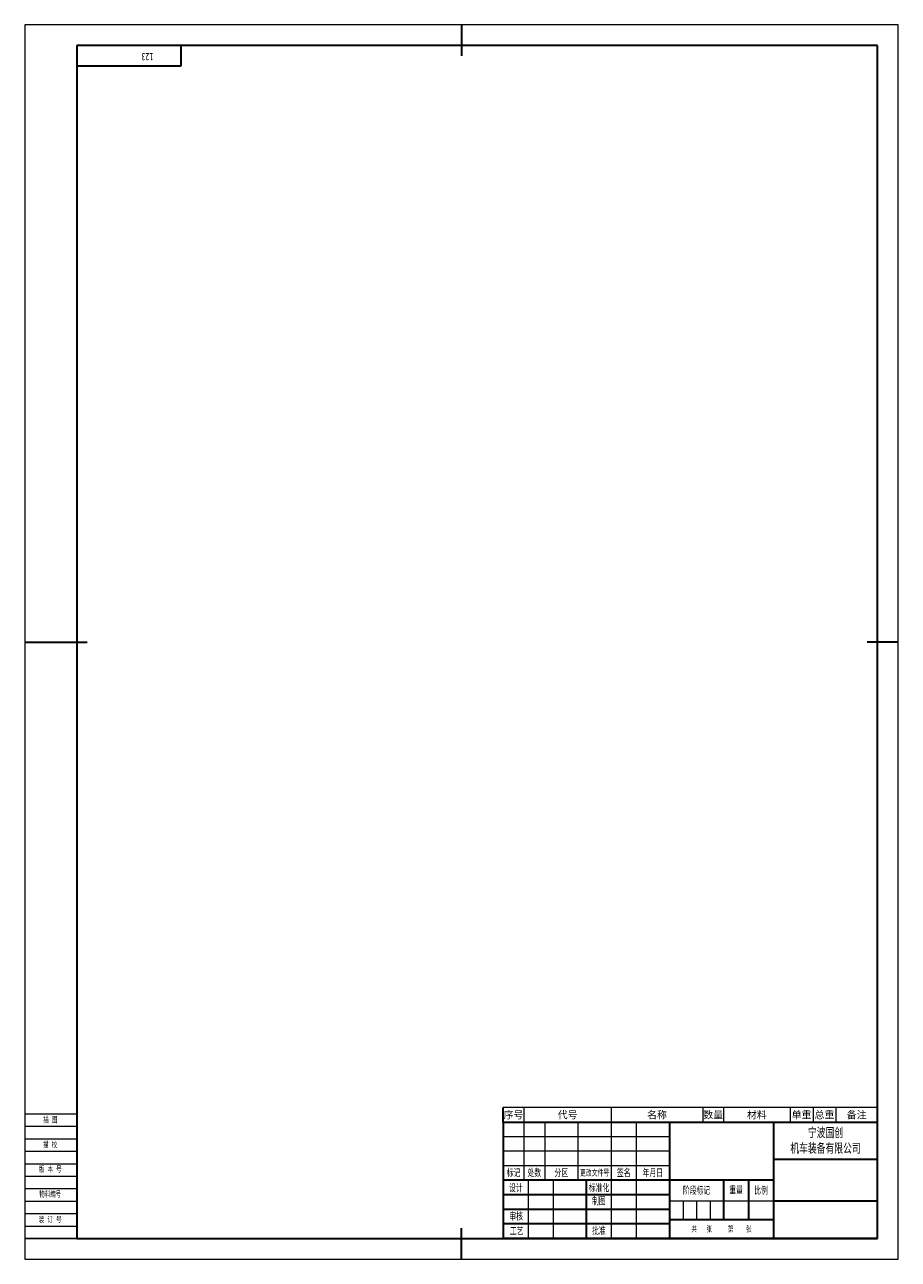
# Model space of a CAD drawing. Extents: x -410 to 10, y -66 to 528.
import ezdxf
from ezdxf.enums import TextEntityAlignment as Align

# ---------------------------------------------------------------- set-up
doc = ezdxf.new("R2010")
doc.units = 0
doc.header["$MEASUREMENT"] = 0
doc.layers.get('0').update_dxf_attribs({"linetype": 'CONTINUOUS'})
for name, color, linetype, lineweight in [('02标注线', 3, 'CONTINUOUS', 18), ('03细实线', 4, 'CONTINUOUS', 15), ('尺寸线层', 3, 'CONTINUOUS', 18), ('粗实线层', 7, 'CONTINUOUS', 35), ('细实线', 4, 'CONTINUOUS', 13), ('细实线层', 7, 'CONTINUOUS', 18)]:
    doc.layers.add(name, color=color, linetype=linetype, lineweight=lineweight)
doc.layers.add('1', color=7, linetype='CONTINUOUS')
doc.styles.add('仿宋', font='simfang.ttf', dxfattribs={"width": 0.67, "height": 2.8})
doc.styles.add('宋体', font='txt')
doc.styles.add('标准', font='txt.shx', dxfattribs={"bigfont": 'gbcbig.shx'})

# ---------------------------------------------------------------- blocks, each defined once
blk = doc.blocks.new('*X116')
at = {"layer": '粗实线层'}
for p, q in [((50, 0), (50, -10)), ((50, -10), (0, -10))]:
    blk.add_line(p, q, dxfattribs=at)
at = {"layer": '尺寸线层', "style": '标准'}
blk.add_attdef('图纸编号', text='', height=5.19, rotation=180, dxfattribs=at).set_placement((25, -5), align=Align.MIDDLE_CENTER)
blk = doc.blocks.new('$CAXA_FRAME_13B17AC1$_4')
at = {"layer": '粗实线层'}
for p, q in [((0, 297), (0, 282)), ((200, 287), (-185, 287)), ((-185, 287), (-185, -287)), ((200, -287), (200, 287)), ((-210, 0), (-180, 0)), ((210, 0), (195, 0)), ((0, -297), (0, -282)), ((-185, -287), (200, -287))]:
    blk.add_line(p, q, dxfattribs=at)
at = {"layer": '细实线层'}
for p, q in [((210, 297), (-210, 297)), ((-210, 297), (-210, -297)), ((210, -297), (210, 297)), ((-210, -297), (210, -297))]:
    blk.add_line(p, q, dxfattribs=at)
blk = doc.blocks.new('SPCADTITLE')
at = {"layer": '粗实线层'}
for p, q in [((-180, 56), (-180, 0)), ((-180, 56), (0, 56)), ((-100, 56), (-100, 0)), ((-50, 56), (-50, 0)), ((0, 0), (0, 56)), ((0, 38), (-50, 38)), ((-50, 28), (-180, 28)), ((-140, 28), (-140, 0)), ((-74, 28), (-74, 9)), ((-62, 28), (-62, 9)), ((-100, 21), (-180, 21)), ((0, 18), (-50, 18)), ((-100, 14), (-180, 14)), ((-100, 7), (-180, 7)), ((-50, 9), (-100, 9)), ((0, 0), (-180, 0))]:
    blk.add_line(p, q, dxfattribs=at)
at = {"layer": '细实线层'}
for p, q in [((-170, 56), (-170, 28)), ((-160, 56), (-160, 28)), ((-144, 56), (-144, 28)), ((-128, 56), (-128, 0)), ((-116, 56), (-116, 0)), ((-100, 49), (-180, 49)), ((-100, 42), (-180, 42)), ((-410, 36), (-385, 36)), ((-410, 30), (-385, 30)), ((-100, 35), (-180, 35)), ((-410, 24), (-385, 24)), ((-168, 28), (-168, 0)), ((-156, 28), (-156, 0)), ((-410, 18), (-385, 18)), ((-50, 18), (-100, 18)), ((-93.5, 18), (-93.5, 9)), ((-87, 18), (-87, 9)), ((-80.5, 18), (-80.5, 9)), ((-410, 12), (-385, 12))]:
    blk.add_line(p, q, dxfattribs=at)
at = {"layer": '02标注线', "char_height": 3.5, "attachment_point": 5, "line_spacing_factor": 0.963108, "style": '仿宋'}
for s, insert, width in [('阶段标记', (-87, 23), 26), ('重量', (-68, 23.25), 12), ('比例', (-56, 23), 12)]:
    blk.add_mtext(s, dxfattribs=dict(at, insert=insert, width=width))
at = {"layer": '03细实线', "style": '仿宋'}
for tag, height, width, p in [('USR_DJ', 3.5, 0.699444, (-68, 13.5)), ('比例', 3.5, 0.699444, (-56, 13.5)), ('共几张', 2, 0.67, (-84.11, 4.69)), ('第几张', 2, 0.67, (-66.9, 4.71))]:
    blk.add_attdef(tag, text='', height=height, dxfattribs=dict(at, width=width)).set_placement(p, align=Align.MIDDLE_CENTER)
at = {"layer": '1'}
for tag, height, style, width, p, p2 in [('SHEJI', 6.36, '宋体', 0.506972, (-167.75, 21.36), (-156.22, 21.36)), ('RIQI1', 2.8, '仿宋', 0.932592, (-153.13, 22.72), (-143.58, 22.72)), ('BIAOZHUNHUA', 6.36, '宋体', 0.230442, (-127.75, 21.36), (-116.22, 21.36)), ('RIQI4', 2.8, '仿宋', 0.932592, (-113.13, 22.72), (-103.58, 22.72)), ('ZHITU', 6.36, '宋体', 0.506972, (-127.75, 14.36), (-116.22, 14.36)), ('RIQI5', 2.8, '仿宋', 0.932592, (-113.13, 15.72), (-103.58, 15.72)), ('SHENHE', 6.36, '宋体', 0.422477, (-167.75, 7.36), (-156.22, 7.36)), ('GONGYI', 6.36, '宋体', 0.422477, (-167.75, 0.36), (-156.22, 0.36)), ('RIQI2', 2.8, '仿宋', 0.932592, (-153.13, 8.72), (-143.58, 8.72)), ('PIZHUN', 6.36, '宋体', 0.422477, (-127.75, 0.36), (-116.22, 0.36)), ('RIQI3', 2.8, '仿宋', 0.932592, (-153.13, 1.72), (-143.58, 1.72)), ('RIQI6', 2.8, '仿宋', 0.932592, (-113.13, 1.72), (-103.58, 1.72))]:
    blk.add_attdef(tag, text='', height=height, dxfattribs=dict(at, style=style, width=width)).set_placement(p, p2, align=Align.FIT)
at = {"layer": '1', "style": '标准', "width": 0.667, "flags": 1}
blk.add_attdef('ITEMKINDID', text='', height=2.5, dxfattribs=at).set_placement((-108.09, 10.09), align=Align.MIDDLE_CENTER)
at = {"layer": '尺寸线层', "attachment_point": 5, "line_spacing_factor": 0.963108, "style": '仿宋'}
for s, insert, char_height, width in [('版 本 号', (-397.74, 33.24), 2.8, 39.9562), ('标记', (-175, 31.5), 3.5, 16), ('处数', (-165, 31.5), 3.5, 16), ('分区', (-152, 31.5), 3.5, 16), ('更改文件号', (-136, 31.5), 3, 16), ('签名', (-122, 31.5), 3.5, 16), ('年月日', (-108, 31.5), 3.5, 16), ('设计', (-173.87, 24.21), 3.5, 16), ('标准化', (-133.87, 24.28), 3.5, 16), ('物料编号', (-397.74, 21.24), 2.8, 39.9562), ('制图', (-133.95, 17.92), 3.5, 16), ('审核', (-173.72, 10.6), 3.5, 16), ('工艺', (-173.5, 3.57), 3.5, 16), ('批准', (-133.95, 3.65), 3.5, 16), ('共   张     第    张', (-75.02, 4.44), 2.8, 46.2253)]:
    blk.add_mtext(s, dxfattribs=dict(at, insert=insert, char_height=char_height, width=width))
at = {"layer": '细实线', "insert": (-25, 47), "char_height": 4.5, "width": 50, "attachment_point": 5, "style": '仿宋'}
blk.add_mtext('{\\C3;宁波国创\\P机车装备有限公司}', dxfattribs=at)
at = {"layer": '细实线', "style": '仿宋', "width": 0.67}
for tag, p in [('MATERIAL', (-75, 42)), ('ITEMNAME', (-25, 28)), ('DRAWID', (-25, 9))]:
    blk.add_attdef(tag, text='', height=4.2, dxfattribs=at).set_placement(p, align=Align.MIDDLE_CENTER)
at = {"layer": '细实线', "ltscale": 0.5, "style": '宋体', "width": 0.455714}
blk.add_attdef('REVLABEL', text='', height=2.5, dxfattribs=at).set_placement((-400.57, 25.83), (-394.05, 25.83), align=Align.FIT)
at = {"layer": '细实线', "ltscale": 0.5, "style": '仿宋', "width": 0.67}
blk.add_attdef('ITEMCODE', text='', height=2.8, dxfattribs=at).set_placement((-397.7, 14.98), align=Align.MIDDLE_CENTER)
blk = doc.blocks.new('SPCADBOM')
for p, q in [((0, 7), (0, 0)), ((0, 0), (-180, 0))]:
    blk.add_line(p, q)
at = {"layer": '03细实线', "color": 0}
blk.add_line((0, 7), (-180, 7), dxfattribs=at)
at = {"layer": '03细实线'}
for p, q in [((-170, 7), (-170, 0)), ((-128, 7), (-128, 0)), ((-84, 7), (-84, 0)), ((-74, 7), (-74, 0)), ((-42, 7), (-42, 0)), ((-31, 7), (-31, 0)), ((-20, 7), (-20, 0))]:
    blk.add_line(p, q, dxfattribs=at)
at = {"layer": '粗实线层'}
blk.add_line((-180, 0), (-180, 7), dxfattribs=at)
at = {"layer": '细实线', "style": '仿宋'}
for tag, p in [('PI_INCEALSEQ', (-175, 3.5)), ('DRAWID', (-149, 3.5)), ('ITEMNAME', (-106, 3.5)), ('QTY', (-79, 3.5)), ('MATERIAL', (-58, 3.5)), ('USR_DJ', (-36.5, 3.5)), ('USR_ZJ', (-25.5, 3.5)), ('NOTE', (-10, 3.5))]:
    blk.add_attdef(tag, text='', height=3.5, dxfattribs=at).set_placement(p, align=Align.MIDDLE_CENTER)
at = {"layer": '细实线', "style": '仿宋', "flags": 1}
blk.add_attdef('ITEMCODE', text='', height=3.5, dxfattribs=at).set_placement((7.67, 3.51), align=Align.MIDDLE_CENTER)

msp = doc.modelspace()

# ---------------------------------------------------------------- linework, layer by layer
msp.add_line((-385, -56), (-410, -56))
at = {"layer": '细实线层'}
for p, q in [((-410, 4), (-385, 4)), ((-410, -2), (-385, -2)), ((-410, -8), (-385, -8)), ((-410, -14), (-385, -14)), ((-410, -50), (-385, -50))]:
    msp.add_line(p, q, dxfattribs=at)

# ---------------------------------------------------------------- block references
msp.add_blockref('SPCADBOM', (0, 0)).add_auto_attribs({'DRAWID': '代号', 'NOTE': '备注', 'USR_ZJ': '总重', 'USR_DJ': '单重', 'MATERIAL': '材料', 'QTY': '数量', 'ITEMNAME': '名称', 'PI_INCEALSEQ': '序号'})
msp.add_blockref('SPCADTITLE', (0, -56))
at = {"layer": '粗实线层'}
for name, p in [('$CAXA_FRAME_13B17AC1$_4', (-200, 231)), ('*X116', (-385, 518))]:
    msp.add_blockref(name, p, dxfattribs=at)

# ---------------------------------------------------------------- texts
at = {"insert": (-348.17, 510.81), "char_height": 3.5, "attachment_point": 1, "rotation": 180, "style": '仿宋'}
msp.add_mtext_dynamic_manual_height_columns('123', width=34.3712, gutter_width=14, heights=[0], dxfattribs=at)
at = {"layer": '尺寸线层', "style": '仿宋', "width": 0.67}
for s, p in [('描 图', (-401.1, -0.23)), ('描 校', (-401.17, -12.21)), ('装 订 号', (-403.23, -48.23))]:
    msp.add_text(s, height=2.8, dxfattribs=at).set_placement(p)

doc.saveas('drawing.dxf')
